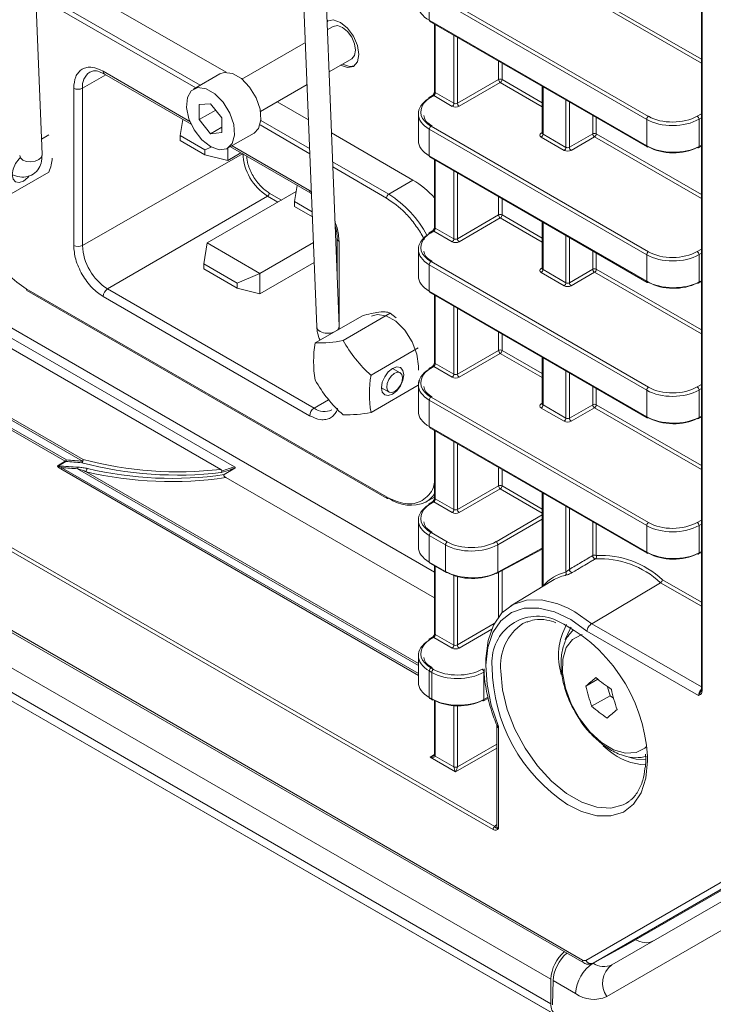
# Model space of a CAD drawing. Header units: millimetres. Extents: x 0 to 1118, y 0 to 864.
# Tile 103 of 139: x 842 to 856, y 277 to 297. Entities that reach past the tile are written whole.
import ezdxf

# ---------------------------------------------------------------- set-up
doc = ezdxf.new("R2010")
doc.units = ezdxf.units.MM

msp = doc.modelspace()

# ---------------------------------------------------------------- linework, layer by layer
at = {"color": 9, "linetype": 'Continuous', "lineweight": 0}
for p, q in [((851.7, 280.797), (759.153, 334.223)), ((759.188, 334.283), (851.734, 280.858)), ((757.352, 333.678), (853.501, 278.172)), ((757.812, 332.659), (852.865, 277.786)), ((757.812, 332.164), (852.865, 277.292)), ((757.915, 331.935), (852.968, 277.063)), ((855.904, 326.557), (855.904, 283.582)), ((845.808, 295.766), (842.498, 297.676)), ((850.453, 297.667), (854.826, 295.142)), ((842.502, 297.572), (845.72, 295.715)), ((854.792, 295.081), (850.418, 297.606)), ((850.418, 297.606), (850.418, 297.074)), ((853.775, 297.514), (855.89, 296.293)), ((855.89, 296.212), (853.74, 297.453)), ((850.418, 297.074), (854.792, 294.549)), ((850.539, 296.987), (850.539, 295.619)), ((850.912, 295.404), (850.912, 296.772)), ((850.982, 296.732), (850.982, 295.405)), ((851.81, 295.884), (851.81, 296.253)), ((851.881, 296.213), (851.881, 295.883)), ((843.911, 295.976), (843.442, 295.707)), ((845.604, 295.041), (843.858, 296.049)), ((850.982, 295.405), (851.81, 295.884)), ((851.881, 295.883), (852.69, 295.416)), ((843.266, 295.708), (843.266, 292.543)), ((843.442, 292.543), (843.442, 295.707)), ((851.846, 295.822), (851.017, 295.344)), ((852.69, 295.335), (851.846, 295.822)), ((852.705, 295.737), (852.705, 294.784)), ((850.506, 295.558), (850.444, 295.519)), ((850.877, 295.343), (850.506, 295.558)), ((850.539, 295.619), (850.912, 295.404)), ((853.166, 294.518), (853.166, 295.471)), ((853.236, 295.431), (853.236, 294.519)), ((853.705, 294.79), (853.705, 295.16)), ((853.775, 295.119), (853.775, 294.79)), ((855.808, 295.147), (855.89, 295.194)), ((855.89, 295.113), (855.843, 295.086)), ((855.843, 295.086), (855.843, 294.534)), ((847.014, 294.968), (848.016, 294.389)), ((848.012, 294.493), (847.033, 295.059)), ((850.453, 294.943), (854.826, 292.418)), ((854.792, 294.549), (854.792, 295.081)), ((854.792, 292.357), (850.418, 294.882)), ((850.418, 294.882), (850.418, 294.35)), ((852.669, 294.806), (852.69, 294.819)), ((853.131, 294.458), (852.67, 294.724)), ((852.705, 294.784), (853.166, 294.518)), ((853.236, 294.519), (853.705, 294.79)), ((853.74, 294.729), (853.271, 294.458)), ((855.89, 293.488), (853.74, 294.729)), ((853.775, 294.79), (855.89, 293.569)), ((848.012, 293.651), (846.453, 294.551)), ((855.843, 294.534), (855.89, 294.559)), ((843.442, 292.543), (846.658, 294.39)), ((850.418, 294.35), (854.792, 291.825)), ((849.603, 293.575), (848.473, 294.227)), ((848.477, 294.123), (849.559, 293.499)), ((850.539, 294.263), (850.539, 292.895)), ((850.912, 292.68), (850.912, 294.048)), ((850.982, 294.008), (850.982, 292.681)), ((850.089, 293.861), (849.603, 293.575)), ((847.164, 293.538), (843.946, 291.671)), ((847.375, 293.416), (847.164, 293.538)), ((847.199, 293.6), (847.446, 293.457)), ((848.047, 293.624), (848.012, 293.651)), ((851.81, 293.16), (851.81, 293.529)), ((851.881, 293.489), (851.881, 293.159)), ((850.982, 292.681), (851.81, 293.16)), ((851.881, 293.159), (852.69, 292.692)), ((851.846, 293.098), (851.017, 292.62)), ((852.69, 292.611), (851.846, 293.098)), ((852.705, 293.013), (852.705, 292.06)), ((850.506, 292.834), (850.444, 292.795)), ((850.877, 292.619), (850.506, 292.834)), ((850.539, 292.895), (850.912, 292.68)), ((853.166, 291.794), (853.166, 292.747)), ((848.604, 290.945), (848.604, 292.626)), ((853.236, 292.706), (853.236, 291.795)), ((853.705, 292.066), (853.705, 292.436)), ((853.775, 292.395), (853.775, 292.066)), ((854.792, 291.825), (854.792, 292.357)), ((855.808, 292.423), (855.89, 292.47)), ((855.89, 292.389), (855.843, 292.362)), ((855.843, 292.362), (855.843, 291.81)), ((854.792, 289.633), (850.418, 292.158)), ((850.418, 292.158), (850.418, 291.626)), ((850.453, 292.219), (854.826, 289.694)), ((852.669, 292.082), (852.69, 292.095)), ((853.131, 291.733), (852.67, 291.999)), ((852.705, 292.06), (853.166, 291.794)), ((853.236, 291.795), (853.705, 292.066)), ((853.74, 292.005), (853.271, 291.734)), ((855.89, 290.764), (853.74, 292.005)), ((853.775, 292.066), (855.89, 290.845)), ((843.446, 288.205), (837.267, 291.773)), ((837.277, 291.807), (843.456, 288.239)), ((855.843, 291.81), (855.89, 291.835)), ((849.559, 287.487), (842.311, 291.671)), ((848.1, 289.273), (843.946, 291.671)), ((850.418, 291.626), (854.792, 289.101)), ((850.539, 291.539), (850.539, 290.171)), ((843.098, 288.204), (837.429, 291.477)), ((837.453, 291.504), (843.123, 288.231)), ((843.858, 291.518), (848.012, 289.12)), ((850.912, 289.956), (850.912, 291.324)), ((850.982, 291.284), (850.982, 289.957)), ((851.81, 290.435), (851.81, 290.805)), ((851.881, 290.765), (851.881, 290.435)), ((850.982, 289.957), (851.81, 290.435)), ((851.846, 290.374), (851.017, 289.896)), ((852.69, 289.887), (851.846, 290.374)), ((851.881, 290.435), (852.69, 289.968)), ((850.539, 290.171), (850.912, 289.956)), ((852.705, 290.289), (852.705, 289.336)), ((850.506, 290.11), (850.444, 290.071)), ((850.877, 289.895), (850.506, 290.11)), ((853.166, 289.07), (853.166, 290.023)), ((853.236, 289.982), (853.236, 289.071)), ((855.808, 289.699), (855.89, 289.746)), ((853.705, 289.342), (853.705, 289.712)), ((853.775, 289.671), (853.775, 289.342)), ((854.792, 289.101), (854.792, 289.633)), ((855.89, 289.665), (855.843, 289.638)), ((855.843, 289.638), (855.843, 289.086)), ((848.1, 289.273), (848.392, 289.442)), ((854.792, 286.909), (850.418, 289.434)), ((850.418, 289.434), (850.418, 288.902)), ((850.453, 289.495), (854.826, 286.97)), ((852.669, 289.358), (852.69, 289.371)), ((853.131, 289.009), (852.67, 289.275)), ((852.705, 289.336), (853.166, 289.07)), ((853.236, 289.071), (853.705, 289.342)), ((853.74, 289.281), (853.271, 289.01)), ((855.89, 288.04), (853.74, 289.281)), ((853.775, 289.342), (855.89, 288.121)), ((855.843, 289.086), (855.89, 289.111)), ((850.418, 288.902), (854.792, 286.377)), ((850.539, 288.815), (850.539, 287.447)), ((850.912, 287.232), (850.912, 288.6)), ((850.982, 288.559), (850.982, 287.233)), ((842.951, 288.116), (843.098, 288.204)), ((843.107, 288.201), (842.96, 288.113)), ((850.198, 283.897), (843.005, 288.049)), ((843.029, 288.075), (850.198, 283.937)), ((850.198, 284.097), (843.344, 288.054)), ((843.52, 287.993), (850.198, 284.138)), ((851.81, 287.711), (851.81, 288.081)), ((851.881, 288.041), (851.881, 287.711)), ((850.982, 287.233), (851.81, 287.711)), ((851.846, 287.65), (851.017, 287.172)), ((852.69, 287.163), (851.846, 287.65)), ((851.881, 287.711), (852.69, 287.244)), ((852.705, 287.565), (852.705, 285.7)), ((850.506, 287.385), (850.444, 287.347)), ((850.877, 287.171), (850.506, 287.385)), ((850.539, 287.447), (850.912, 287.232)), ((853.166, 285.974), (853.166, 287.299)), ((853.236, 287.258), (853.236, 286.03)), ((851.76, 286.587), (852.69, 287.124)), ((852.69, 287.042), (851.796, 286.526)), ((853.705, 286.308), (853.705, 286.988)), ((855.808, 286.975), (855.89, 287.022)), ((850.453, 286.771), (850.779, 286.582)), ((853.775, 286.947), (853.775, 286.308)), ((854.792, 286.377), (854.792, 286.909)), ((855.89, 286.94), (855.843, 286.914)), ((855.843, 286.914), (855.843, 286.362)), ((850.744, 286.521), (850.418, 286.71)), ((850.418, 286.71), (850.418, 286.178)), ((850.744, 285.989), (850.744, 286.521)), ((851.796, 286.526), (851.796, 285.974)), ((851.796, 285.974), (852.69, 286.455)), ((855.843, 286.362), (855.89, 286.387)), ((850.418, 286.178), (850.744, 285.989)), ((850.539, 286.091), (850.539, 284.723)), ((851.881, 286.002), (851.881, 285.153)), ((850.912, 284.508), (850.912, 285.908)), ((850.982, 285.887), (850.982, 284.509)), ((851.81, 285.071), (851.81, 285.965)), ((855.106, 285.82), (855.89, 285.368)), ((852.702, 285.687), (852.705, 285.7)), ((852.705, 285.7), (852.71, 285.692)), ((855.89, 285.287), (855.068, 285.761)), ((850.982, 284.509), (851.726, 284.939)), ((851.673, 284.826), (851.017, 284.448)), ((855.835, 283.494), (853.588, 284.79)), ((853.684, 284.937), (855.89, 283.664)), ((850.506, 284.661), (850.444, 284.623)), ((850.877, 284.447), (850.506, 284.661)), ((850.539, 284.723), (850.912, 284.508)), ((850.453, 284.047), (850.501, 284.019)), ((850.466, 283.958), (850.418, 283.986)), ((850.418, 283.986), (850.418, 283.454)), ((850.466, 283.426), (850.466, 283.958)), ((851.518, 283.962), (851.518, 283.411)), ((850.418, 283.454), (850.466, 283.426)), ((851.518, 283.411), (851.602, 283.456)), ((850.539, 283.385), (850.539, 282.275)), ((850.912, 282.06), (850.912, 283.288)), ((850.982, 283.284), (850.982, 282.06)), ((851.811, 282.872), (851.811, 280.813)), ((851.774, 282.436), (850.946, 281.958)), ((850.982, 282.06), (851.774, 282.517)), ((850.435, 282.253), (850.525, 282.308)), ((850.946, 281.958), (850.435, 282.253)), ((850.539, 282.274), (850.912, 282.059)), ((854.805, 282.271), (854.807, 282.176)), ((851.774, 280.896), (851.774, 280.896)), ((853.564, 278.166), (857.251, 280.295)), ((857.4, 280.237), (853.713, 278.108)), ((857.505, 279.47), (853.986, 277.438)), ((853.361, 277.499), (852.907, 277.761))]:
    msp.add_line(p, q, dxfattribs=at)
at = {"color": 7, "linetype": 'Continuous', "lineweight": 15}
for p, q in [((757.378, 333.62), (853.527, 278.115)), ((758.238, 331.749), (853.291, 276.876)), ((855.89, 326.577), (855.89, 283.602)), ((842.63, 294.372), (842.263, 303.572)), ((847.786, 300.154), (848.155, 290.905)), ((848.605, 290.923), (848.236, 300.172)), ((846.335, 296.028), (842.841, 298.045)), ((848.387, 297.069), (848.361, 297.043)), ((848.483, 296.95), (848.367, 296.882)), ((850.428, 297.051), (854.802, 294.526)), ((850.525, 296.996), (850.525, 295.64)), ((847.927, 296.628), (846.65, 295.891)), ((848.401, 296.036), (848.858, 296.3)), ((843.884, 295.992), (845.629, 294.985)), ((843.885, 295.991), (843.884, 295.992)), ((846.206, 295.996), (845.675, 295.69)), ((847.025, 295.242), (847.961, 295.782)), ((852.69, 295.745), (852.69, 294.805)), ((850.48, 295.56), (850.418, 295.522)), ((846.019, 295.395), (845.793, 295.377)), ((845.793, 295.377), (845.793, 295.076)), ((846.245, 295.115), (846.019, 295.395)), ((847.989, 295.073), (847.361, 295.436)), ((846.123, 295.267), (845.793, 295.076)), ((846.245, 294.815), (846.245, 295.115)), ((850.198, 295.191), (850.198, 294.653)), ((845.464, 295.08), (845.409, 294.756)), ((845.793, 295.076), (846.019, 294.79)), ((846.245, 294.921), (846.019, 294.79)), ((842.617, 294.682), (842.769, 294.77)), ((845.904, 294.47), (845.409, 294.756)), ((845.409, 294.654), (845.409, 294.756)), ((846.019, 294.79), (846.245, 294.815)), ((846.363, 294.499), (846.893, 294.805)), ((850.089, 293.861), (848.45, 294.807)), ((852.69, 294.806), (852.689, 294.799)), ((845.409, 294.654), (845.904, 294.368)), ((846.033, 294.525), (845.904, 294.47)), ((846.364, 294.256), (846.364, 294.499)), ((846.417, 294.53), (848.038, 293.594)), ((855.832, 294.511), (855.89, 294.542)), ((845.904, 294.368), (845.904, 294.47)), ((846.364, 294.256), (845.904, 294.368)), ((846.627, 294.408), (846.364, 294.256)), ((850.428, 294.327), (854.802, 291.802)), ((850.525, 294.272), (850.525, 292.916)), ((841.821, 293.474), (842.769, 294.021)), ((847.762, 293.753), (847.707, 293.429)), ((847.74, 293.627), (845.953, 292.595)), ((848.039, 293.593), (848.038, 293.594)), ((848.063, 293.224), (847.707, 293.429)), ((847.707, 293.429), (847.707, 293.327)), ((847.707, 293.327), (848.067, 293.12)), ((852.69, 293.021), (852.69, 292.081)), ((848.543, 292.865), (848.528, 292.857)), ((850.48, 292.836), (850.418, 292.797)), ((845.953, 292.595), (845.882, 292.176)), ((847.013, 291.982), (845.953, 292.595)), ((848.087, 292.603), (847.013, 291.982)), ((848.567, 292.677), (848.567, 291.862)), ((848.567, 292.471), (848.544, 292.458)), ((850.198, 292.467), (850.198, 291.929)), ((850.525, 285.973), (839.76, 292.188)), ((846.554, 291.789), (845.882, 292.176)), ((845.882, 292.074), (845.882, 292.176)), ((848.103, 292.204), (847.013, 291.574)), ((845.882, 292.074), (846.554, 291.686)), ((847.013, 291.982), (846.554, 291.789)), ((847.013, 291.574), (847.013, 291.982)), ((852.69, 292.081), (852.689, 292.075)), ((839.938, 291.878), (846.498, 288.09)), ((846.554, 291.686), (846.554, 291.789)), ((855.832, 291.787), (855.89, 291.818)), ((842.324, 291.642), (849.572, 287.458)), ((847.013, 291.574), (846.554, 291.686)), ((850.428, 291.603), (854.802, 289.078)), ((850.525, 291.547), (850.525, 290.192)), ((846.226, 288.039), (840.87, 291.132)), ((848.124, 290.584), (849.072, 291.131)), ((848.685, 290.634), (849.633, 291.181)), ((849.633, 291.181), (849.752, 291.089)), ((849.246, 289.936), (850.194, 290.483)), ((852.69, 290.297), (852.69, 289.357)), ((849.833, 289.985), (849.681, 290.072)), ((850.48, 290.112), (850.418, 290.073)), ((850.224, 289.832), (850.194, 289.735)), ((850.198, 289.743), (850.198, 289.205)), ((849.246, 289.188), (850.194, 289.735)), ((849.456, 289.683), (849.608, 289.595)), ((852.69, 289.357), (852.689, 289.351)), ((855.832, 289.063), (855.89, 289.094)), ((850.428, 288.879), (854.802, 286.354)), ((850.525, 288.823), (850.525, 287.467)), ((846.505, 288.063), (846.295, 287.937)), ((850.525, 285.454), (846.325, 287.879)), ((852.69, 287.573), (852.69, 285.68)), ((850.345, 287.384), (850.525, 287.485)), ((850.48, 287.388), (850.418, 287.349)), ((850.198, 287.019), (850.198, 286.481)), ((851.785, 285.951), (852.69, 286.438)), ((855.832, 286.339), (855.89, 286.37)), ((850.428, 286.155), (850.755, 285.966)), ((850.525, 286.099), (850.525, 284.743)), ((852.899, 285.806), (852.059, 285.297)), ((855.068, 285.761), (853.684, 284.937)), ((850.48, 284.663), (850.418, 284.625)), ((850.198, 284.295), (850.198, 283.757)), ((853.569, 283.682), (853.807, 283.82)), ((854.003, 283.67), (854.054, 283.489)), ((850.428, 283.431), (850.477, 283.403)), ((851.507, 283.387), (851.606, 283.441)), ((853.683, 283.275), (854.054, 283.489)), ((854.054, 283.489), (854.125, 283.436)), ((850.525, 283.392), (850.525, 282.295)), ((851.774, 282.895), (851.774, 280.865)), ((854.035, 282.383), (853.918, 282.478)), ((854.764, 282.312), (854.771, 282.227)), ((854.387, 281.33), (854.433, 281.361)), ((857.623, 280.345), (854.427, 278.499)), ((854.089, 278.075), (857.608, 280.107)), ((853.713, 278.108), (854.427, 278.499)), ((852.865, 277.786), (852.865, 277.292)), ((852.907, 277.761), (852.899, 277.271))]:
    msp.add_line(p, q, dxfattribs=at)
at = {"color": 7, "linetype": 'Continuous', "lineweight": 15, "flags": 128}
for points in [[(849.003, 296.386), (848.975, 296.567), (848.894, 296.754), (848.773, 296.917), (848.63, 297.032), (848.487, 297.082), (848.366, 297.058), (848.36, 297.054)], [(848.483, 296.95), (848.569, 296.966), (848.671, 296.931), (848.772, 296.849), (848.858, 296.733), (848.916, 296.601), (848.936, 296.472), (848.916, 296.366), (848.858, 296.3), (848.858, 296.3)], [(848.632, 296.17), (848.773, 296.121), (848.894, 296.145), (848.975, 296.238), (849.003, 296.386)], [(848.673, 296.193), (848.813, 296.145), (848.913, 296.158)], [(846.206, 295.996), (846.293, 296.025), (846.46, 296.004), (846.639, 295.901), (846.805, 295.73), (846.937, 295.515), (847.017, 295.284), (847.033, 295.069), (846.985, 294.899), (846.893, 294.805)], [(846.019, 294.533), (845.843, 294.672), (845.692, 294.868), (845.584, 295.095), (845.535, 295.322), (845.552, 295.518), (845.631, 295.656), (845.763, 295.719), (845.93, 295.697), (846.108, 295.594), (846.275, 295.424), (846.407, 295.208), (846.487, 294.978), (846.503, 294.763), (846.454, 294.593), (846.347, 294.49), (846.195, 294.469), (846.019, 294.533)], [(842.197, 294.316), (842.17, 294.289), (842.097, 294.191), (842.048, 294.078), (842.031, 293.969), (842.048, 293.88), (842.097, 293.824), (842.17, 293.81), (842.256, 293.84), (842.341, 293.909), (842.373, 293.946)], [(850.199, 290.036), (850.204, 290.12), (850.17, 290.359), (850.074, 290.609), (849.926, 290.838), (849.744, 291.019), (849.55, 291.131), (849.369, 291.159), (849.253, 291.124)], [(849.905, 289.942), (849.888, 290.032), (849.839, 290.088), (849.766, 290.102), (849.68, 290.072), (849.594, 290.003), (849.521, 289.905), (849.473, 289.792), (849.456, 289.683), (849.473, 289.594), (849.521, 289.538), (849.594, 289.524), (849.68, 289.554), (849.766, 289.623), (849.839, 289.721), (849.888, 289.833), (849.905, 289.942)], [(849.561, 289.69), (849.571, 289.766), (849.603, 289.846), (849.653, 289.917), (849.713, 289.969), (849.774, 289.994), (849.827, 289.987), (849.864, 289.951), (849.879, 289.89), (849.87, 289.814), (849.838, 289.734), (849.788, 289.662), (849.727, 289.61), (849.666, 289.586), (849.613, 289.592), (849.576, 289.629), (849.561, 289.69)], [(851.554, 284.085), (851.554, 284.234), (851.6, 284.599), (851.71, 284.909), (851.88, 285.153), (852.103, 285.323), (852.372, 285.411), (852.676, 285.416), (853.004, 285.336), (853.211, 285.247)], [(852.392, 284.983), (852.345, 284.963), (852.302, 284.941)], [(853.272, 284.866), (853.248, 284.833), (853.148, 284.617)], [(855.89, 283.602), (855.89, 283.602), (855.89, 283.601)], [(850.525, 282.295), (850.525, 282.294), (850.525, 282.294)], [(854.432, 282.253), (854.578, 282.214), (854.779, 282.205)]]:
    msp.add_lwpolyline(points, dxfattribs=at)
at = {"color": 9, "linetype": 'Continuous', "lineweight": 0, "flags": 128}
for points in [[(842.246, 294.263), (842.197, 294.306), (842.18, 294.354)], [(842.63, 294.372), (842.63, 294.369), (842.613, 294.317), (842.564, 294.271), (842.491, 294.24), (842.405, 294.228), (842.319, 294.236), (842.246, 294.263)], [(848.155, 290.905), (848.172, 290.857), (848.221, 290.814)], [(853.588, 284.79), (853.262, 285.019), (852.935, 285.175), (852.62, 285.252), (852.328, 285.247), (852.071, 285.16), (851.858, 284.995), (851.698, 284.757), (851.595, 284.456), (851.555, 284.103), (851.579, 283.712), (851.665, 283.296), (851.811, 282.872)], [(853.211, 285.247), (853.344, 285.174), (853.684, 284.937)], [(853.49, 284.719), (853.475, 284.715), (853.299, 284.622), (853.173, 284.455), (853.105, 284.225), (853.099, 283.947), (853.157, 283.641), (853.274, 283.327), (853.442, 283.027), (853.65, 282.761), (853.883, 282.548)], [(851.857, 283.979), (851.889, 283.607), (851.985, 283.213), (852.139, 282.816), (852.345, 282.433), (852.594, 282.079), (852.876, 281.772), (853.177, 281.524), (853.486, 281.346), (853.787, 281.246), (854.069, 281.228), (854.318, 281.294), (854.387, 281.33)], [(853.883, 282.548), (854.126, 282.401), (854.363, 282.331), (854.576, 282.343), (854.752, 282.435), (854.788, 282.47)], [(854.807, 282.176), (854.775, 281.831), (854.681, 281.538), (854.527, 281.307), (854.321, 281.149), (854.071, 281.07), (853.787, 281.073), (853.481, 281.158), (853.208, 281.296)]]:
    msp.add_lwpolyline(points, dxfattribs=at)
at = {"color": 7, "linetype": 'Continuous', "lineweight": 15}
for centre, radius, start, end in [((850.442, 297.072), 0.0247, 173.763, 234.9248), ((850.433, 295.502), 0.0247, 127.033, 186.4015), ((854.812, 294.549), 0.0248, 245.3602, 304.6041), ((855.822, 294.534), 0.0247, 233.6019, 292.9652), ((850.442, 294.347), 0.0247, 173.763, 234.9248), ((849.102, 292.222), 1.913, 41.9804, 58.9534), ((850.433, 292.778), 0.0247, 127.033, 186.4015), ((854.812, 291.825), 0.0248, 245.3602, 304.6041), ((855.822, 291.809), 0.0247, 233.6019, 292.9652), ((842.342, 291.667), 0.0308, 173.732, 234.9558), ((850.442, 291.623), 0.0247, 173.763, 234.9248), ((850.228, 290.21), 2.137, 169.9201, 190.0799), ((848.187, 293.038), 2.455, 268.5216, 281.6975), ((851.03, 291.945), 2.687, 209.2012, 228.3879), ((850.433, 290.054), 0.0247, 127.033, 186.4015), ((850.469, 291.147), 2.687, 209.2012, 228.3879), ((851.35, 289.562), 2.137, 169.9201, 190.0799), ((848.748, 291.592), 2.455, 268.5216, 281.6975), ((854.812, 289.101), 0.0248, 245.3602, 304.6041), ((855.822, 289.085), 0.0247, 233.6019, 292.9652), ((850.442, 288.899), 0.0247, 173.763, 234.9248), ((845.357, 295.525), 7.599, 255.3157, 276.621), ((845.378, 295.581), 7.589, 255.3291, 276.4167), ((845.218, 295.17), 7.375, 256.6897, 278.6335), ((845.24, 295.238), 7.378, 256.7158, 278.224), ((849.585, 287.486), 0.0312, 245.5257, 305.1133), ((850.041, 288.074), 0.754, 234.4277, 293.7889), ((850.433, 287.33), 0.0247, 127.033, 186.4015), ((850.442, 286.175), 0.0247, 173.763, 234.9248), ((853.844, 284.454), 1.79, 46.8889, 92.74), ((853.863, 284.487), 1.823, 46.9818, 92.7629), ((854.812, 286.377), 0.0248, 245.3602, 304.6041), ((855.822, 286.361), 0.0247, 233.6019, 292.9652), ((850.765, 285.989), 0.0248, 245.3602, 304.6041), ((851.775, 285.974), 0.0247, 233.6019, 292.9652), ((853.363, 285.118), 0.878, 102.9873, 138.5313), ((853.345, 285.068), 0.863, 102.9828, 121.1497), ((851.567, 282.082), 3.244, 3.3255, 65.3326), ((854.318, 284.289), 1.301, 151.043, 196.6542), ((850.433, 284.606), 0.0247, 127.033, 186.4015), ((855.028, 284.101), 3.345, 180.6267, 237.0204), ((859.357, 277.148), 8.729, 129.8222, 131.5378), ((856.307, 286.888), 3.958, 230.0794, 235.7551), ((857.829, 284.662), 4.371, 192.9507, 198.4906), ((858.34, 284.596), 4.371, 192.9507, 198.4906), ((850.442, 283.451), 0.0247, 173.763, 234.9248), ((850.487, 283.425), 0.0248, 245.3602, 304.6041), ((851.497, 283.41), 0.0247, 233.6019, 292.9652), ((856.223, 286.311), 3.958, 230.0794, 235.7551), ((859.784, 276.505), 8.729, 129.8222, 131.5378), ((854.809, 283.295), 1.197, 229.6665, 268.06), ((853.638, 277.75), 0.775, 130.3783, 177.3498), ((853.115, 277.267), 0.252, 174.3796, 234.302)]:
    msp.add_arc(centre, radius, start, end, dxfattribs=at)
at = {"color": 9, "linetype": 'Continuous', "lineweight": 0}
for centre, radius, start, end in [((843.8, 295.742), 0.359, 126.0791, 185.5871), ((843.919, 296.043), 0.0616, 173.7104, 234.9774), ((851.845, 295.815), 0.077, 62.6565, 116.7662), ((851.89, 295.888), 0.0793, 183.5222, 236.4778), ((851.804, 295.887), 0.077, 303.2297, 357.3477), ((843.354, 295.878), 0.192, 242.6169, 297.2965), ((850.429, 295.499), 0.0251, 54.4735, 116.3416), ((850.491, 295.538), 0.0244, 53.4892, 117.3259), ((850.549, 295.642), 0.0247, 185.0787, 246.2415), ((850.835, 295.408), 0.077, 303.2297, 357.3477), ((851.061, 295.41), 0.0793, 183.5222, 236.4778), ((854.869, 295.078), 0.077, 123.2297, 177.3477), ((855.764, 295.081), 0.0793, 3.5222, 56.4778), ((850.495, 294.879), 0.077, 123.2297, 177.3477), ((852.684, 294.829), 0.0279, 236.5278, 281.5634), ((852.628, 294.788), 0.077, 303.2297, 357.3477), ((853.739, 294.721), 0.077, 62.6565, 116.7662), ((853.784, 294.795), 0.0793, 183.5222, 236.4778), ((853.698, 294.793), 0.077, 303.2297, 357.3477), ((853.089, 294.522), 0.077, 303.2297, 357.3477), ((853.315, 294.524), 0.0793, 183.5222, 236.4778), ((854.816, 294.547), 0.0247, 173.763, 234.9248), ((855.818, 294.532), 0.0251, 303.6566, 5.5302), ((847.743, 294.445), 1.076, 182.6055, 237.3945), ((847.122, 293.603), 0.0769, 302.6994, 357.3872), ((848.073, 293.644), 0.0616, 173.7104, 234.9774), ((849.655, 293.494), 0.0962, 122.9181, 177.3706), ((848.437, 291.72), 2.191, 28.0223, 57.8422), ((851.845, 293.091), 0.077, 62.6565, 116.7662), ((851.89, 293.164), 0.0793, 183.5222, 236.4778), ((851.804, 293.163), 0.077, 303.2297, 357.3477), ((850.549, 292.918), 0.0247, 185.0787, 246.2415), ((850.429, 292.775), 0.0251, 54.4735, 116.3416), ((850.491, 292.814), 0.0244, 53.4892, 117.3259), ((843.354, 292.714), 0.192, 242.6169, 297.2965), ((844.536, 292.593), 1.094, 182.6055, 237.3945), ((848.628, 292.682), 0.0612, 183.5657, 246.4261), ((850.835, 292.684), 0.077, 303.2297, 357.3477), ((851.061, 292.686), 0.0793, 183.5222, 236.4778), ((854.869, 292.354), 0.077, 123.2297, 177.3477), ((855.764, 292.357), 0.0793, 3.5222, 56.4778), ((850.495, 292.155), 0.077, 123.2297, 177.3477), ((852.684, 292.105), 0.0279, 236.5278, 281.5634), ((852.628, 292.064), 0.077, 303.2297, 357.3477), ((853.739, 291.997), 0.077, 62.6565, 116.7662), ((853.784, 292.071), 0.0793, 183.5222, 236.4778), ((853.698, 292.069), 0.077, 303.2297, 357.3477), ((853.089, 291.798), 0.077, 303.2297, 357.3477), ((853.315, 291.8), 0.0793, 183.5222, 236.4778), ((854.816, 291.822), 0.0247, 173.763, 234.9248), ((855.818, 291.808), 0.0251, 303.6566, 5.5302), ((844.05, 291.509), 0.192, 122.6994, 177.3872), ((848.373, 291.116), 0.338, 243.2206, 293.2017), ((848.498, 290.923), 0.107, 301.5817, 359.7444), ((851.845, 290.367), 0.077, 62.6565, 116.7662), ((851.89, 290.44), 0.0793, 183.5222, 236.4778), ((851.804, 290.439), 0.077, 303.2297, 357.3477), ((850.549, 290.193), 0.024, 184.1293, 247.1908), ((850.429, 290.051), 0.0251, 54.4735, 116.3416), ((850.491, 290.09), 0.0244, 53.4892, 117.3259), ((850.835, 289.96), 0.077, 303.2297, 357.3477), ((851.061, 289.962), 0.0793, 183.5222, 236.4778), ((854.869, 289.63), 0.077, 123.2297, 177.3477), ((855.764, 289.633), 0.0793, 3.5222, 56.4778), ((850.495, 289.431), 0.077, 123.2297, 177.3477), ((852.684, 289.381), 0.0279, 236.5278, 281.5634), ((853.739, 289.273), 0.077, 62.6565, 116.7662), ((848.204, 289.111), 0.192, 122.6994, 177.3872), ((848.308, 289.555), 0.35, 233.6559, 295.5223), ((852.628, 289.34), 0.077, 303.2297, 357.3477), ((853.784, 289.347), 0.0793, 183.5222, 236.4778), ((853.698, 289.345), 0.077, 303.2297, 357.3477), ((853.089, 289.074), 0.077, 303.2297, 357.3477), ((853.315, 289.076), 0.0793, 183.5222, 236.4778), ((854.816, 289.098), 0.0247, 173.763, 234.9248), ((855.818, 289.084), 0.0251, 303.6566, 5.5302), ((843.059, 288.266), 0.0731, 302.7219, 331.6512), ((843.118, 288.238), 0.0391, 239.6347, 253.8621), ((843.066, 288.242), 0.0583, 315.2932, 349.7361), ((843.394, 288.226), 0.0631, 305.4615, 12.3389), ((843.39, 288.214), 0.0568, 316.2889, 351.4361), ((843.384, 288.242), 0.0717, 329.4436, 358.0974), ((842.971, 288.15), 0.0391, 239.6348, 253.8603), ((842.966, 288.11), 0.0727, 302.6713, 331.0662), ((843.4, 288.046), 0.0561, 136.9249, 171.5776), ((843.581, 288.007), 0.0623, 125.6132, 193.3441), ((851.845, 287.643), 0.077, 62.6565, 116.7662), ((851.89, 287.716), 0.0793, 183.5222, 236.4778), ((851.804, 287.715), 0.077, 303.2297, 357.3477), ((849.589, 287.483), 0.0308, 173.732, 234.9558), ((850.084, 287.842), 0.528, 299.6933, 326.723), ((850.491, 287.366), 0.0244, 53.4892, 117.3259), ((850.549, 287.47), 0.0247, 185.0787, 246.2415), ((850.429, 287.327), 0.0251, 54.4735, 116.3416), ((850.835, 287.236), 0.077, 303.2297, 357.3477), ((851.061, 287.238), 0.0793, 183.5222, 236.4778), ((854.869, 286.906), 0.077, 123.2297, 177.3477), ((855.764, 286.909), 0.0793, 3.5222, 56.4778), ((850.495, 286.707), 0.077, 123.2297, 177.3477), ((850.821, 286.518), 0.077, 123.2297, 177.3477), ((851.717, 286.521), 0.0793, 3.5222, 56.4778), ((854.816, 286.374), 0.0247, 173.763, 234.9248), ((853.739, 286.239), 0.077, 62.6565, 116.7662), ((853.772, 286.308), 0.0673, 180.1332, 258.6359), ((853.726, 286.285), 0.0534, 307.1376, 25.3487), ((855.818, 286.359), 0.0251, 303.6566, 5.5302), ((850.769, 285.987), 0.0247, 173.763, 234.9248), ((853.303, 286.03), 0.0671, 180.0416, 259.0045), ((851.771, 285.972), 0.0251, 303.6566, 5.5302), ((853.12, 285.95), 0.0517, 307.3242, 27.7342), ((852.598, 284.168), 0.92, 69.5119, 186.4599), ((852.883, 284.089), 1.032, 124.2809, 186.0806), ((850.429, 284.603), 0.0251, 54.4735, 116.3416), ((850.491, 284.642), 0.0244, 53.4892, 117.3259), ((850.549, 284.745), 0.024, 184.1293, 247.1908), ((850.835, 284.512), 0.077, 303.2297, 357.3477), ((851.061, 284.514), 0.0793, 183.5222, 236.4778), ((850.495, 283.982), 0.077, 123.2297, 177.3477), ((850.543, 283.954), 0.077, 123.2297, 177.3477), ((851.439, 283.958), 0.0793, 3.5222, 56.4778), ((855.915, 283.605), 0.0257, 189.1792, 245.2614), ((850.491, 283.423), 0.0247, 173.763, 234.9248), ((851.493, 283.408), 0.0251, 303.6566, 5.5302), ((850.549, 282.298), 0.0247, 185.0787, 246.2415), ((850.551, 282.297), 0.0263, 188.2914, 244.2506), ((850.947, 282.128), 0.077, 242.6565, 296.7662), ((850.946, 282.129), 0.0782, 243.6699, 296.8925), ((851.777, 280.793), 0.077, 123.2297, 177.3477), ((854.128, 277.464), 0.768, 122.6055, 177.3945), ((853.563, 278.165), 0.0617, 173.7651, 234.9022), ((853.669, 278.215), 0.116, 204.9599, 292.5214), ((853.934, 278.418), 0.377, 234.3818, 294.314), ((854.363, 277.703), 0.461, 126.3512, 215.1851), ((853.727, 278.01), 0.629, 234.3818, 294.314)]:
    msp.add_arc(centre, radius, start, end, dxfattribs=at)
at = {"color": 7, "linetype": 'Continuous', "lineweight": 15}
for centre, major_axis, ratio, start_param, end_param in [((850.948, 297.37), (0.75, -0.01), 0.567807, 3.149475, 3.934873), ((850.948, 295.198), (0.75, 0.011), 0.586615, 2.365234, 3.918577), ((850.947, 295.239), (0.7, 0.011), 0.587275, 2.700546, 3.917956), ((850.948, 294.646), (0.75, -0.01), 0.567807, 3.149475, 3.934873), ((855.322, 294.845), (0.75, -0.01), 0.567807, 3.934873, 5.488216), ((855.321, 294.804), (0.7, -0.01), 0.567125, 3.935417, 5.48876), ((850.948, 292.474), (0.75, 0.011), 0.586615, 2.365234, 3.918577), ((850.947, 292.515), (0.7, 0.011), 0.587275, 2.700546, 3.917956), ((850.948, 291.922), (0.75, -0.01), 0.567807, 3.149475, 3.934873), ((855.322, 292.121), (0.75, -0.01), 0.567807, 3.934873, 5.488216), ((855.321, 292.08), (0.7, -0.01), 0.567125, 3.935417, 5.48876), ((850.948, 289.75), (0.75, 0.011), 0.586615, 2.365234, 3.918577), ((850.947, 289.791), (0.7, 0.011), 0.587275, 2.700546, 3.917956), ((850.948, 289.198), (0.75, -0.01), 0.567807, 3.149475, 3.934873), ((855.322, 289.397), (0.75, -0.01), 0.567807, 3.934873, 5.488216), ((855.321, 289.356), (0.7, -0.01), 0.567125, 3.935417, 5.48876), ((850.948, 287.026), (0.75, 0.011), 0.586615, 2.365234, 3.918577), ((850.947, 287.067), (0.7, 0.011), 0.587275, 2.700546, 3.917956), ((850.948, 286.474), (0.75, -0.01), 0.567807, 3.149475, 3.934873), ((855.322, 286.673), (0.75, -0.01), 0.567807, 3.934873, 5.488216), ((855.321, 286.632), (0.7, -0.01), 0.567125, 3.935417, 5.48876), ((851.275, 286.286), (0.75, -0.01), 0.567807, 3.934873, 5.488216), ((851.274, 286.244), (0.7, -0.01), 0.567125, 3.935417, 5.48876), ((850.948, 284.302), (0.75, 0.011), 0.586615, 2.365234, 3.918577), ((850.947, 284.343), (0.7, 0.011), 0.587275, 2.700546, 3.917956), ((850.948, 283.75), (0.75, -0.01), 0.567807, 3.149475, 3.934873), ((850.997, 283.722), (0.75, -0.01), 0.567807, 3.934873, 5.488216), ((850.996, 283.681), (0.7, -0.01), 0.567125, 3.935417, 5.48876), ((854.554, 279.209), (-0.365, 0.655), 0.587367, 2.365314, 3.150712), ((853.26, 277.966), (0.256, 0.429), 0.56722, 1.026652, 2.364542)]:
    msp.add_ellipse(centre, major_axis=major_axis, ratio=ratio, start_param=start_param, end_param=end_param, dxfattribs=at)
at = {"color": 9, "linetype": 'Continuous', "lineweight": 0}
for centre, major_axis, ratio, start_param, end_param in [((850.947, 295.239), (0.7, 0.011), 0.587275, 2.364613, 2.700546), ((850.505, 295.598), (0.0237, 0.044), 0.556897, 3.928091, 5.481434), ((850.948, 295.386), (0.1, 0.0015), 0.587275, 3.917956, 5.471299), ((850.947, 295.426), (0.05, 0.0016), 0.597067, 3.908285, 5.461628), ((855.322, 295.397), (0.75, 0.011), 0.586615, 3.918577, 5.471921), ((855.321, 295.438), (0.7, 0.011), 0.587275, 3.917956, 5.471299), ((852.741, 294.766), (0.1, 0.0015), 0.587275, 2.364613, 3.917956), ((852.74, 294.806), (0.05, 0.0016), 0.597067, 3.122887, 3.908285), ((853.201, 294.54), (0.05, 0.0016), 0.597067, 3.908285, 5.461628), ((853.202, 294.5), (0.1, 0.0015), 0.587275, 3.917956, 5.471299), ((850.947, 292.515), (0.7, 0.011), 0.587275, 2.364613, 2.700546), ((850.505, 292.874), (0.0237, 0.044), 0.556897, 3.928091, 5.481434), ((850.948, 292.662), (0.1, 0.0015), 0.587275, 3.917956, 5.471299), ((850.947, 292.702), (0.05, 0.0016), 0.597067, 3.908285, 5.461628), ((855.322, 292.673), (0.75, 0.011), 0.586615, 3.918577, 5.471921), ((855.321, 292.714), (0.7, 0.011), 0.587275, 3.917956, 5.471299), ((852.741, 292.042), (0.1, 0.0015), 0.587275, 2.364613, 3.917956), ((852.74, 292.082), (0.05, 0.0016), 0.597067, 3.122887, 3.908285), ((853.202, 291.776), (0.1, 0.0015), 0.587275, 3.917956, 5.471299), ((853.201, 291.816), (0.05, 0.0016), 0.597067, 3.908285, 5.461628), ((850.505, 290.15), (0.0237, 0.044), 0.556897, 3.928091, 5.481434), ((850.947, 289.791), (0.7, 0.011), 0.587275, 2.364613, 2.700546), ((850.947, 289.978), (0.05, 0.0016), 0.597067, 3.908285, 5.461628), ((850.948, 289.937), (0.1, 0.0015), 0.587275, 3.917956, 5.471299), ((855.322, 289.949), (0.75, 0.011), 0.586615, 3.918577, 5.471921), ((855.321, 289.99), (0.7, 0.011), 0.587275, 3.917956, 5.471299), ((852.741, 289.318), (0.1, 0.0015), 0.587275, 2.364613, 3.917956), ((852.74, 289.358), (0.05, 0.0016), 0.597067, 3.122887, 3.908285), ((853.202, 289.052), (0.1, 0.0015), 0.587275, 3.917956, 5.471299), ((853.201, 289.092), (0.05, 0.0016), 0.597067, 3.908285, 5.461628), ((850.64, 308.222), (10.608, 19.042), 0.587238, 3.391169, 3.415033), ((850.875, 308.406), (11.154, 19.319), 0.577247, 3.406522, 3.429364), ((849.456, 307.538), (10.627, 19.078), 0.587238, 3.691379, 3.707902), ((850.505, 287.426), (0.0237, 0.044), 0.556897, 3.928091, 5.481434), ((850.947, 287.067), (0.7, 0.011), 0.587275, 2.364613, 2.700546), ((850.948, 287.213), (0.1, 0.0015), 0.587275, 3.917956, 5.471299), ((850.947, 287.254), (0.05, 0.0016), 0.597067, 3.908285, 5.461628), ((855.321, 287.266), (0.7, 0.011), 0.587275, 3.917956, 5.471299), ((855.322, 287.225), (0.75, 0.011), 0.586615, 3.918577, 5.471921), ((851.274, 286.878), (0.7, 0.011), 0.587275, 3.917956, 5.471299), ((851.275, 286.838), (0.75, 0.011), 0.586615, 3.918577, 5.471921), ((850.947, 284.343), (0.7, 0.011), 0.587275, 2.364613, 2.700546), ((850.505, 284.702), (0.0237, 0.044), 0.556897, 3.928091, 5.481434), ((850.948, 284.489), (0.1, 0.0015), 0.587275, 3.917956, 5.471299), ((850.947, 284.53), (0.05, 0.0016), 0.597067, 3.908285, 5.461628), ((850.996, 284.315), (0.7, 0.011), 0.587275, 3.917956, 5.471299), ((850.997, 284.274), (0.75, 0.011), 0.586615, 3.918577, 5.471921), ((855.921, 283.546), (0.06, 0.11), 0.563108, 1.313567, 2.34448), ((850.434, 282.293), (0.104, 0.026), 0.370355, 4.627521, 5.46256), ((850.434, 282.293), (0.105, -0.022), 0.37036, 4.797346, 6.350689), ((850.469, 282.316), (-0.05, 0.0866), 0.577206, 3.909771, 3.92692), ((850.982, 282.019), (-0.05, 0.0866), 0.577557, 0.785632, 0.80278), ((850.946, 281.998), (-0.0303, 0.0731), 0.214473, 0.512654, 2.065997), ((850.946, 281.998), (0.0316, 0.0733), 0.234228, 4.231591, 5.784935), ((851.018, 282.04), (-0.025, 0.0433), 0.598058, 0.785633, 0.802782), ((851.9, 280.826), (0.175, 0.003), 0.587275, 2.364613, 2.801138), ((851.899, 280.866), (0.125, 0.003), 0.591216, 3.128767, 3.914165), ((853.501, 278.274), (-0.062, 0.108), 0.577309, 2.356465, 3.141737)]:
    msp.add_ellipse(centre, major_axis=major_axis, ratio=ratio, start_param=start_param, end_param=end_param, dxfattribs=at)
for points, knots in [([(843.858, 296.049), (843.783, 296.083), (843.668, 296.135), (843.53, 296.13), (843.436, 296.096), (843.36, 296.031), (843.286, 295.915), (843.274, 295.789), (843.266, 295.708)], [0, 0, 0, 0, 0.239443, 0.36967, 0.5, 0.630227, 0.760557, 1, 1, 1, 1]), ([(846.748, 294.339), (846.752, 294.287), (846.761, 294.197), (846.812, 294.06), (846.871, 293.941), (846.945, 293.831), (847.052, 293.703), (847.141, 293.64), (847.199, 293.6)], [0, 0, 0, 0, 0.187557, 0.326793, 0.465889, 0.605126, 0.744222, 1, 1, 1, 1]), ([(842.311, 291.671), (842.184, 291.76), (841.988, 291.897), (841.752, 292.179), (841.59, 292.423), (841.459, 292.686), (841.333, 293.031), (841.312, 293.269), (841.299, 293.424)], [0, 0, 0, 0, 0.239457, 0.368361, 0.5, 0.631639, 0.760543, 1, 1, 1, 1]), ([(849.559, 293.499), (849.686, 293.41), (849.883, 293.273), (850.116, 292.99), (850.247, 292.804), (850.303, 292.687), (850.317, 292.659)], [0, 0, 0, 0, 0.441725, 0.679513, 0.922348, 1, 1, 1, 1]), ([(848.604, 292.626), (848.597, 292.716), (848.588, 292.844), (848.536, 292.978), (848.521, 293.017)], [0, 0, 0, 0, 0.712611, 1, 1, 1, 1]), ([(843.266, 292.543), (843.274, 292.453), (843.286, 292.313), (843.36, 292.111), (843.436, 291.958), (843.53, 291.816), (843.668, 291.651), (843.783, 291.57), (843.858, 291.518)], [0, 0, 0, 0, 0.239443, 0.36967, 0.5, 0.630227, 0.760557, 1, 1, 1, 1]), ([(848.012, 289.12), (848.086, 289.086), (848.201, 289.034), (848.339, 289.04), (848.434, 289.073), (848.508, 289.14), (848.56, 289.204), (848.568, 289.261), (848.57, 289.275)], [0, 0, 0, 0, 0.297989, 0.460058, 0.622254, 0.784323, 0.946519, 1, 1, 1, 1]), ([(842.951, 288.116), (842.947, 288.114), (842.945, 288.111), (842.943, 288.104), (842.944, 288.1), (842.949, 288.091), (842.955, 288.085), (842.974, 288.068), (842.989, 288.058), (843.005, 288.049)], [0, 0, 0, 0, 0.125, 0.125, 0.25, 0.25, 0.5, 0.5, 1, 1, 1, 1]), ([(843.029, 288.075), (843.014, 288.08), (843, 288.085), (842.979, 288.093), (842.973, 288.096), (842.964, 288.101), (842.961, 288.103), (842.958, 288.106), (842.957, 288.108), (842.957, 288.11), (842.958, 288.112), (842.96, 288.113)], [0, 0, 0, 0, 0.5, 0.5, 0.75, 0.75, 0.875, 0.875, 0.9375, 0.9375, 1, 1, 1, 1]), ([(843.344, 288.054), (843.376, 288.045), (843.406, 288.035), (843.464, 288.015), (843.493, 288.004), (843.52, 287.993)], [0, 0, 0, 0, 0.5, 0.5, 1, 1, 1, 1]), ([(843.545, 288.058), (843.517, 288.064), (843.487, 288.07), (843.426, 288.079), (843.394, 288.082), (843.359, 288.084)], [0, 0, 0, 0, 0.5, 0.5, 1, 1, 1, 1]), ([(846.505, 288.063), (846.476, 288.054), (846.448, 288.044), (846.419, 288.035), (846.357, 288.015), (846.295, 287.996), (846.234, 287.977)], [0, 0, 0, 0, 0.000400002, 0.000400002, 0.000400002, 0.001268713, 0.001268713, 0.001268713, 0.001268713]), ([(850.525, 287.817), (850.519, 287.77), (850.503, 287.65), (850.409, 287.52), (850.28, 287.406), (850.118, 287.349), (849.882, 287.339), (849.686, 287.429), (849.559, 287.487)], [0, 0, 0, 0, 0.09864, 0.251411, 0.407423, 0.563436, 0.716207, 1, 1, 1, 1]), ([(853.236, 286.03), (853.313, 286.076), (853.391, 286.122), (853.468, 286.168), (853.547, 286.215), (853.626, 286.261), (853.705, 286.308)], [0, 0, 0, 0, 0.001292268, 0.001292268, 0.001292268, 0.002608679, 0.002608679, 0.002608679, 0.002608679]), ([(853.759, 286.242), (853.735, 286.228), (853.711, 286.214), (853.687, 286.2), (853.591, 286.143), (853.495, 286.086), (853.399, 286.029), (853.363, 286.007), (853.326, 285.986), (853.29, 285.964)], [0, 0, 0, 0, 0.0004, 0.0004, 0.0004, 0.002, 0.002, 0.002, 0.00260863, 0.00260863, 0.00260863, 0.00260863]), ([(853.236, 286.03), (853.229, 286.026), (853.222, 286.021), (853.207, 286.01), (853.201, 286.005), (853.183, 285.99), (853.173, 285.982), (853.166, 285.974)], [0, 0, 0, 0, 0.25, 0.25, 0.5, 0.5, 1, 1, 1, 1]), ([(853.151, 285.909), (853.168, 285.913), (853.19, 285.92), (853.241, 285.939), (853.269, 285.952), (853.29, 285.964)], [0, 0, 0, 0, 0.5, 0.5, 1, 1, 1, 1]), ([(855.904, 283.582), (855.904, 283.556), (855.895, 283.536), (855.869, 283.509), (855.852, 283.501), (855.835, 283.494)], [0, 0, 0, 0, 0.5, 0.5, 1, 1, 1, 1]), ([(855.884, 283.582), (855.878, 283.572), (855.862, 283.548), (855.845, 283.518), (855.837, 283.499), (855.835, 283.494), (855.835, 283.494)], [0, 0, 0, 0, 0.3016, 0.797005, 0.990686, 1, 1, 1, 1]), ([(851.811, 282.872), (851.81, 282.873), (851.8, 282.874), (851.784, 282.879), (851.774, 282.888), (851.775, 282.894), (851.775, 282.896)], [0, 0, 0, 0, 0.019127, 0.4508727, 0.885881, 1, 1, 1, 1]), ([(851.734, 280.858), (851.741, 280.85), (851.746, 280.845), (851.756, 280.836), (851.761, 280.832), (851.777, 280.822), (851.792, 280.816), (851.811, 280.813)], [0, 0, 0, 0, 0.25, 0.25, 0.5, 0.5, 1, 1, 1, 1]), ([(851.7, 280.797), (851.723, 280.784), (851.744, 280.781), (851.781, 280.791), (851.796, 280.802), (851.811, 280.813)], [0, 0, 0, 0, 0.5, 0.5, 1, 1, 1, 1])]:
    msp.add_open_spline(points, degree=3, knots=knots, dxfattribs=at)
at = {"color": 7, "linetype": 'Continuous', "lineweight": 15}
for points, knots in [([(843.592, 296.03), (843.614, 296.041), (843.661, 296.064), (843.769, 296.051), (843.851, 296.007), (843.884, 295.989)], [0, 0, 0, 0, 0.354388, 0.742845, 1, 1, 1, 1]), ([(850.525, 295.64), (850.524, 295.636), (850.524, 295.628), (850.519, 295.611), (850.511, 295.593), (850.5, 295.577), (850.488, 295.565), (850.483, 295.561), (850.48, 295.56)], [0, 0, 0, 0, 0.163263, 0.328902, 0.510588, 0.700844, 0.868967, 1, 1, 1, 1]), ([(850.478, 294.946), (850.453, 294.962), (850.381, 295.009), (850.316, 295.083), (850.311, 295.138), (850.31, 295.156)], [0, 0, 0, 0, 0.259352, 0.759482, 1, 1, 1, 1]), ([(841.989, 293.993), (842.024, 293.975), (842.113, 293.93), (842.261, 293.908), (842.425, 293.949), (842.55, 294.055), (842.623, 294.204), (842.627, 294.314), (842.63, 294.372)], [0, 0, 0, 0, 0.125023, 0.308316, 0.475576, 0.655207, 0.816355, 1, 1, 1, 1]), ([(842.835, 294.304), (842.83, 294.258), (842.82, 294.166), (842.786, 294.069), (842.769, 294.021)], [0, 0, 0, 0, 0.504952, 1, 1, 1, 1]), ([(848.524, 292.936), (848.529, 292.923), (848.547, 292.865), (848.564, 292.774), (848.565, 292.707), (848.565, 292.678)], [0, 0, 0, 0, 0.138561, 0.638117, 1, 1, 1, 1]), ([(850.525, 292.916), (850.524, 292.912), (850.524, 292.904), (850.519, 292.887), (850.511, 292.869), (850.5, 292.853), (850.488, 292.841), (850.483, 292.837), (850.48, 292.836)], [0, 0, 0, 0, 0.163263, 0.328902, 0.510588, 0.700844, 0.868967, 1, 1, 1, 1]), ([(850.478, 292.222), (850.453, 292.238), (850.381, 292.285), (850.316, 292.359), (850.311, 292.414), (850.31, 292.432)], [0, 0, 0, 0, 0.259352, 0.759482, 1, 1, 1, 1]), ([(849.072, 291.131), (849.19, 291.161), (849.394, 291.211), (849.564, 291.212), (849.612, 291.191), (849.633, 291.181)], [0, 0, 0, 0, 0.439129, 0.751377, 1, 1, 1, 1]), ([(848.155, 290.905), (848.158, 290.866), (848.165, 290.778), (848.201, 290.689), (848.221, 290.64)], [0, 0, 0, 0, 0.447728, 1, 1, 1, 1]), ([(848.614, 290.867), (848.61, 290.886), (848.606, 290.906), (848.605, 290.921), (848.605, 290.923)], [0, 0, 0, 0, 0.896677, 1, 1, 1, 1]), ([(850.525, 290.192), (850.524, 290.188), (850.524, 290.18), (850.519, 290.163), (850.511, 290.145), (850.5, 290.129), (850.488, 290.117), (850.483, 290.113), (850.48, 290.112)], [0, 0, 0, 0, 0.163263, 0.328902, 0.510588, 0.700844, 0.868967, 1, 1, 1, 1]), ([(850.478, 289.498), (850.453, 289.514), (850.381, 289.561), (850.316, 289.635), (850.311, 289.69), (850.31, 289.708)], [0, 0, 0, 0, 0.259352, 0.759482, 1, 1, 1, 1]), ([(846.226, 288.039), (846.232, 288.036), (846.237, 288.033), (846.245, 288.024), (846.248, 288.018), (846.248, 288.011)], [0, 0, 0, 0, 0.5, 0.5, 1, 1, 1, 1]), ([(846.498, 288.09), (846.504, 288.087), (846.51, 288.082), (846.514, 288.072), (846.511, 288.067), (846.505, 288.063)], [0, 0, 0, 0, 0.5, 0.5, 1, 1, 1, 1]), ([(846.295, 287.937), (846.289, 287.933), (846.286, 287.927), (846.287, 287.916), (846.29, 287.91), (846.301, 287.895), (846.312, 287.886), (846.325, 287.879)], [0, 0, 0, 0, 0.25, 0.25, 0.5, 0.5, 1, 1, 1, 1]), ([(850.525, 287.467), (850.524, 287.464), (850.524, 287.456), (850.519, 287.439), (850.511, 287.421), (850.5, 287.405), (850.488, 287.393), (850.483, 287.389), (850.48, 287.388)], [0, 0, 0, 0, 0.163263, 0.328902, 0.510588, 0.700844, 0.868967, 1, 1, 1, 1]), ([(850.478, 286.774), (850.453, 286.79), (850.381, 286.837), (850.316, 286.911), (850.311, 286.966), (850.31, 286.984)], [0, 0, 0, 0, 0.259352, 0.759482, 1, 1, 1, 1]), ([(855.068, 285.761), (855.077, 285.767), (855.086, 285.776), (855.1, 285.798), (855.105, 285.81), (855.106, 285.82)], [0, 0, 0, 0, 0.5, 0.5, 1, 1, 1, 1]), ([(852.385, 284.97), (852.434, 284.988), (852.551, 285.031), (852.75, 285.027), (852.905, 284.977), (852.966, 284.957)], [0, 0, 0, 0, 0.298734, 0.72364, 1, 1, 1, 1]), ([(853.31, 284.806), (853.274, 284.768), (853.184, 284.675), (853.103, 284.469), (853.059, 284.208), (853.074, 283.911), (853.149, 283.594), (853.273, 283.281), (853.391, 283.092), (853.449, 283.001)], [0, 0, 0, 0, 0.093064, 0.232333, 0.379359, 0.534568, 0.693158, 0.851398, 1, 1, 1, 1]), ([(853.684, 284.937), (853.661, 284.924), (853.638, 284.9), (853.602, 284.846), (853.591, 284.815), (853.588, 284.79)], [0, 0, 0, 0, 0.5, 0.5, 1, 1, 1, 1]), ([(850.525, 284.743), (850.524, 284.739), (850.524, 284.732), (850.519, 284.715), (850.511, 284.697), (850.5, 284.681), (850.488, 284.669), (850.483, 284.665), (850.48, 284.663)], [0, 0, 0, 0, 0.163263, 0.328902, 0.510588, 0.700844, 0.868967, 1, 1, 1, 1]), ([(850.478, 284.05), (850.453, 284.066), (850.381, 284.113), (850.316, 284.187), (850.311, 284.242), (850.31, 284.26)], [0, 0, 0, 0, 0.259352, 0.759482, 1, 1, 1, 1]), ([(851.523, 284.031), (851.523, 284.009), (851.518, 283.866), (851.566, 283.574), (851.658, 283.196), (851.754, 282.952), (851.797, 282.845)], [0, 0, 0, 0, 0.059756, 0.396918, 0.733792, 1, 1, 1, 1]), ([(855.889, 283.612), (855.889, 283.606), (855.89, 283.593), (855.887, 283.585), (855.885, 283.582), (855.884, 283.582)], [0, 0, 0, 0, 0.40439, 0.828932, 1, 1, 1, 1]), ([(851.773, 282.902), (851.773, 282.9), (851.774, 282.898), (851.774, 282.897), (851.774, 282.896)], [0, 0, 0, 0, 0.5471431, 1, 1, 1, 1]), ([(851.774, 282.903), (851.777, 282.898), (851.782, 282.886), (851.799, 282.877), (851.81, 282.873), (851.811, 282.872)], [0, 0, 0, 0, 0.422819, 0.975502, 1, 1, 1, 1]), ([(853.449, 283.001), (853.452, 282.995), (853.514, 282.89), (853.668, 282.71), (853.83, 282.572), (853.91, 282.503)], [0, 0, 0, 0, 0.028608, 0.515153, 1, 1, 1, 1]), ([(853.91, 282.503), (853.956, 282.471), (854.089, 282.376), (854.309, 282.278), (854.561, 282.227), (854.714, 282.254), (854.787, 282.266)], [0, 0, 0, 0, 0.163769, 0.474522, 0.748368, 1, 1, 1, 1]), ([(850.524, 282.295), (850.525, 282.295), (850.525, 282.295), (850.522, 282.291), (850.517, 282.286), (850.512, 282.283), (850.511, 282.282)], [0, 0, 0, 0, 0.217978, 0.521144, 0.855976, 1, 1, 1, 1]), ([(854.771, 282.227), (854.771, 282.171), (854.771, 282.099), (854.759, 282.039), (854.756, 282.027)], [0, 0, 0, 0, 0.7945454, 1, 1, 1, 1]), ([(854.756, 282.027), (854.744, 281.944), (854.718, 281.764), (854.616, 281.554), (854.516, 281.415), (854.44, 281.372), (854.423, 281.363)], [0, 0, 0, 0, 0.2736821, 0.5904202, 0.9105662, 1, 1, 1, 1]), ([(853.527, 278.115), (853.54, 278.108), (853.573, 278.091), (853.633, 278.082), (853.685, 278.093), (853.709, 278.106), (853.715, 278.108)], [0, 0, 0, 0, 0.2171521, 0.5761453, 0.9066406, 1, 1, 1, 1])]:
    msp.add_open_spline(points, degree=3, knots=knots, dxfattribs=at)
at = {"color": 9, "linetype": 'Continuous', "lineweight": 0}
for points in [[(843.431, 288.174), (843.323, 288.181), (843.215, 288.19), (843.107, 288.201)], [(842.96, 288.113), (843.092, 288.1), (843.225, 288.091), (843.359, 288.084)]]:
    msp.add_open_spline(points, degree=3, dxfattribs=at)
at = {"color": 7, "linetype": 'Continuous', "lineweight": 15}
msp.add_open_spline([(846.248, 288.011), (846.248, 287.996), (846.242, 287.983), (846.234, 287.977)], degree=3, dxfattribs=at)

doc.saveas('drawing.dxf')
